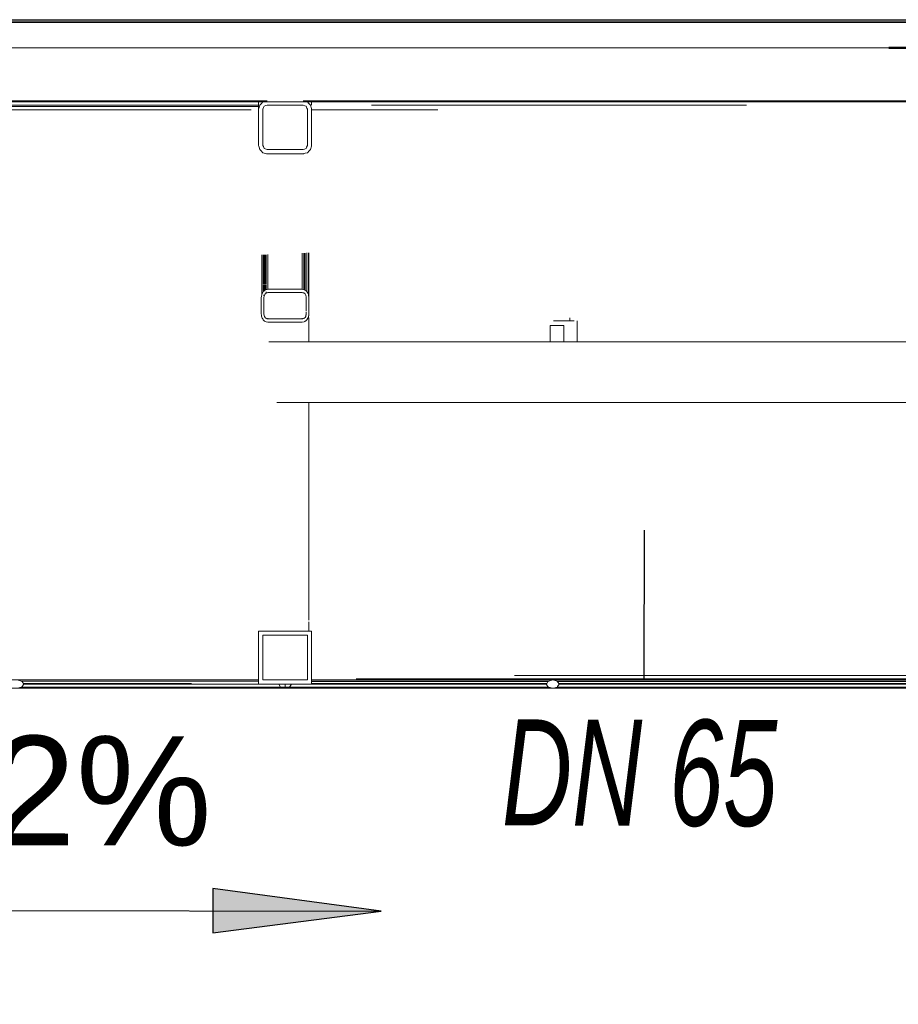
# Model space of a CAD drawing. Header units: millimetres. Extents: x 101535 to 192135, y -3968 to 17259.
# Tile 53 of 92: x 136258 to 137916, y 12196 to 14053. Entities that reach past the tile are written whole.
import ezdxf

# ---------------------------------------------------------------- set-up
doc = ezdxf.new("R2010")
doc.units = ezdxf.units.MM
doc.linetypes.add('IMPORT-Kropki i Kreski _4_', pattern=[1828.8, 914.4, -457.2, 0, -457.2])
for name, color, linetype, lineweight in [('2_stropy_K_IR', 7, 'Continuous', 9), ('3_linie 2D _ISTN', 7, 'Continuous', 9), ('3_opisy_K_IR', 7, 'Continuous', 9), ('3_oświetlenie_K_IR', 7, 'Continuous', 9), ('3_wypełnienia_K_IR', 7, 'Continuous', 9), ('4_osie_ISTN', 7, 'Continuous', 9), ('5_opisy_ISTN', 7, 'Continuous', 9), ('A-GENM', 7, 'Continuous', 18), ('G-ANNO-DIMS', 7, 'Continuous', 30), ('P-PIPE', 7, 'Continuous', 18), ('P-PIPE-IDEN', 7, 'Continuous', 30)]:
    doc.layers.add(name, color=color, linetype=linetype, lineweight=lineweight)
for name, color, linetype, lineweight, true_color in [('3_lądowisko_K_IR', 7, 'Continuous', 9, 0x999999), ('A-FLOR', 7, 'Continuous', 25, 0x007f00), ('rzut płyty_dwg', 7, 'Continuous', 9, 0x767676)]:
    doc.layers.add(name, color=color, linetype=linetype, lineweight=lineweight, true_color=true_color)
doc.styles.add('Arial Narrow_B_I_1', font='ARIALNBI.TTF', dxfattribs={"width": 0.8, "height": 200})
doc.styles.add('Arial_B_I', font='arial.ttf', dxfattribs={"height": 206.349206})

# ---------------------------------------------------------------- blocks, each defined once
blk = doc.blocks.new('Bezpośredni kształt - IR 026-25_3D1_2025_09_11-304393-Przekrój 5')
at = {"layer": 'A-GENM', "lineweight": 9}
for p, q in [((-18173.3, 14050), (-27587, 14050)), ((-27587, 14050), (-18173.3, 14050)), ((-27339.7, 13900), (-25381.2, 13900)), ((-25381.2, 13900), (-27339.7, 13900)), ((-26258.6, 13892), (-25381.2, 13892)), ((-26258.6, 13892), (-25381.2, 13892)), ((-25378.7, 13900), (-25381.2, 13900)), ((-25378.7, 13900), (-25381.2, 13900)), ((-25381.2, 13892), (-25381.2, 13896.9)), ((-25381.2, 13896.9), (-25381.2, 13892)), ((-25381.2, 13892), (-25381.2, 13889.4)), ((-25381.2, 13889.4), (-25381.2, 13892)), ((-25380.7, 13885.8), (-25379, 13892)), ((-25380.7, 13885.8), (-25379, 13892)), ((-25376.6, 13894.4), (-25379, 13892)), ((-25379, 13892), (-25376.6, 13894.4)), ((-25378.2, 13900), (-25378.7, 13900)), ((-25378.2, 13900), (-25378.7, 13900)), ((-25378.2, 13900), (-25365.2, 13900)), ((-25365.2, 13900), (-25378.2, 13900)), ((-25376.6, 13894.4), (-25373.2, 13897.9)), ((-25376.6, 13894.4), (-25373.2, 13897.9)), ((-25369.9, 13898.7), (-25373.2, 13897.9)), ((-25373.2, 13897.9), (-25369.9, 13898.7)), ((-25367.5, 13891), (-25370.8, 13889.7)), ((-25367.5, 13891), (-25370.8, 13889.7)), ((-25369.9, 13898.7), (-25365.2, 13900)), ((-25369.9, 13898.7), (-25365.2, 13900)), ((-25367.5, 13891), (-25365.2, 13892)), ((-25365.2, 13892), (-25367.5, 13891)), ((-25325.4, 13892), (-25365.2, 13892)), ((-25325.4, 13892), (-25365.2, 13892)), ((-25325.4, 13892), (-25297.2, 13892)), ((-25297.2, 13892), (-25325.4, 13892)), ((-25293.9, 13899.1), (-25297.2, 13900)), ((-25297.2, 13900), (-25283.7, 13900)), ((-25283.7, 13900), (-25297.2, 13900)), ((-25297.2, 13900), (-25293.9, 13899.1)), ((-25293.9, 13890.6), (-25297.2, 13892)), ((-25293.9, 13890.6), (-25297.2, 13892)), ((-25293.9, 13899.1), (-25289.2, 13897.9)), ((-25293.9, 13899.1), (-25289.2, 13897.9)), ((-25293.9, 13890.6), (-25291.5, 13889.7)), ((-25291.5, 13889.7), (-25293.9, 13890.6)), ((-25286.8, 13895.4), (-25289.2, 13897.9)), ((-25289.2, 13897.9), (-25286.8, 13895.4)), ((-25286.8, 13895.4), (-25283.3, 13892)), ((-25286.8, 13895.4), (-25283.3, 13892)), ((-25283.7, 13900), (-25281.2, 13900)), ((-25281.2, 13900), (-25283.7, 13900)), ((-25281.7, 13885.8), (-25283.3, 13892)), ((-25283.3, 13892), (-25281.7, 13885.8)), ((-24339.7, 13900), (-25281.2, 13900)), ((-24339.7, 13900), (-25281.2, 13900)), ((-25281.2, 13892.1), (-25281.2, 13898)), ((-25281.2, 13892.1), (-25281.2, 13898)), ((-25168.4, 13892), (-24460.7, 13892)), ((-25168.4, 13892), (-24460.7, 13892)), ((-24339.7, 13900), (-22381.2, 13900)), ((-22381.2, 13900), (-24339.7, 13900)), ((-25381.2, 13889.4), (-26236.5, 13889.4)), ((-26236.5, 13889.4), (-25381.2, 13889.4)), ((-26183, 13883), (-25395.5, 13883)), ((-25395.5, 13883), (-26183, 13883)), ((-25381.2, 13884), (-25381.2, 13889.4)), ((-25381.2, 13884), (-25381.2, 13889.4)), ((-25380.7, 13885.8), (-25381.2, 13884)), ((-25381.2, 13884), (-25380.7, 13885.8)), ((-25381.2, 13883.7), (-25381.2, 13884)), ((-25381.2, 13883.7), (-25381.2, 13884)), ((-25381.2, 13861.2), (-25381.2, 13883.7)), ((-25381.2, 13861.2), (-25381.2, 13883.7)), ((-25371.8, 13887.3), (-25373.2, 13884)), ((-25371.8, 13887.3), (-25373.2, 13884)), ((-25373.2, 13855.8), (-25373.2, 13884)), ((-25373.2, 13884), (-25373.2, 13855.8)), ((-25371.8, 13887.3), (-25370.8, 13889.7)), ((-25370.8, 13889.7), (-25371.8, 13887.3)), ((-25290.2, 13886.3), (-25291.5, 13889.7)), ((-25290.2, 13886.3), (-25291.5, 13889.7)), ((-25290.2, 13886.3), (-25289.2, 13884)), ((-25289.2, 13884), (-25290.2, 13886.3)), ((-25289.2, 13844.2), (-25289.2, 13884)), ((-25289.2, 13844.2), (-25289.2, 13884)), ((-25281.2, 13884), (-25281.7, 13885.8)), ((-25281.7, 13885.8), (-25281.2, 13884)), ((-25281.2, 13883.3), (-25281.2, 13884)), ((-25281.2, 13884), (-25281.2, 13883.3)), ((-25281.2, 13838.8), (-25281.2, 13883.3)), ((-25281.2, 13883.3), (-25281.2, 13838.8)), ((-25281.2, 13883), (-25043, 13883)), ((-25281.2, 13883), (-25043, 13883)), ((-25381.2, 13861.2), (-25381.2, 13860.5)), ((-25381.2, 13860.5), (-25381.2, 13861.2)), ((-25381.2, 13860.5), (-25381.2, 13816)), ((-25381.2, 13816), (-25381.2, 13860.5)), ((-25373.2, 13855.8), (-25373.2, 13837.8)), ((-25373.2, 13855.8), (-25373.2, 13837.8)), ((-25373.2, 13837.1), (-25373.2, 13816)), ((-25373.2, 13837.1), (-25373.2, 13816)), ((-25289.2, 13844.2), (-25289.2, 13816)), ((-25289.2, 13816), (-25289.2, 13844.2)), ((-25281.2, 13838.5), (-25281.2, 13838.8)), ((-25281.2, 13838.8), (-25281.2, 13838.5)), ((-25281.2, 13838.5), (-25281.2, 13816)), ((-25281.2, 13838.5), (-25281.2, 13816)), ((-25380.8, 13814.6), (-25381.2, 13816)), ((-25380.8, 13814.6), (-25381.2, 13816)), ((-25372.2, 13813.7), (-25373.2, 13816)), ((-25373.2, 13816), (-25372.2, 13813.7)), ((-25290.6, 13812.7), (-25289.2, 13816)), ((-25290.6, 13812.7), (-25289.2, 13816)), ((-25281.7, 13814.2), (-25281.2, 13816)), ((-25281.2, 13816), (-25281.7, 13814.2)), ((-25380.8, 13814.6), (-25380.8, 13814.6)), ((-25380.8, 13814.6), (-25380.2, 13812.4)), ((-25380.2, 13812.4), (-25380.8, 13814.6)), ((-25380.8, 13814.6), (-25380.8, 13814.6)), ((-25380.2, 13812.4), (-25379, 13808)), ((-25379, 13808), (-25380.2, 13812.4)), ((-25376.6, 13805.6), (-25379, 13808)), ((-25376.6, 13805.6), (-25379, 13808)), ((-25373.2, 13802.1), (-25376.6, 13805.6)), ((-25373.2, 13802.1), (-25376.6, 13805.6)), ((-25373.2, 13802.1), (-25366.3, 13800.3)), ((-25366.3, 13800.3), (-25373.2, 13802.1)), ((-25372.2, 13813.7), (-25370.8, 13810.3)), ((-25372.2, 13813.7), (-25370.8, 13810.3)), ((-25368.5, 13809.4), (-25370.8, 13810.3)), ((-25370.8, 13810.3), (-25368.5, 13809.4)), ((-25368.5, 13809.4), (-25365.2, 13808)), ((-25368.5, 13809.4), (-25365.2, 13808)), ((-25366.3, 13800.3), (-25365.2, 13800)), ((-25365.2, 13800), (-25366.3, 13800.3)), ((-25337, 13808), (-25365.2, 13808)), ((-25365.2, 13808), (-25337, 13808)), ((-25364.1, 13800), (-25365.2, 13800)), ((-25364.1, 13800), (-25365.2, 13800)), ((-25317.9, 13800), (-25364.1, 13800)), ((-25317.9, 13800), (-25364.1, 13800)), ((-25337, 13808), (-25297.2, 13808)), ((-25337, 13808), (-25297.2, 13808)), ((-25316.8, 13800), (-25317.9, 13800)), ((-25316.8, 13800), (-25317.9, 13800)), ((-25297.2, 13800), (-25316.8, 13800)), ((-25297.2, 13800), (-25316.8, 13800)), ((-25294.8, 13809), (-25297.2, 13808)), ((-25297.2, 13808), (-25294.8, 13809)), ((-25296.1, 13800.3), (-25297.2, 13800)), ((-25296.1, 13800.3), (-25297.2, 13800)), ((-25296.1, 13800.3), (-25296.1, 13800.3)), ((-25296.1, 13800.3), (-25295.9, 13800.3)), ((-25295.9, 13800.3), (-25296.1, 13800.3)), ((-25296.1, 13800.3), (-25296.1, 13800.3)), ((-25295.9, 13800.3), (-25295.8, 13800.4)), ((-25295.8, 13800.4), (-25295.9, 13800.3)), ((-25295.9, 13800.3), (-25295.9, 13800.3)), ((-25295.9, 13800.3), (-25295.9, 13800.3)), ((-25295.9, 13800.3), (-25295.9, 13800.3)), ((-25295.9, 13800.3), (-25295.9, 13800.3)), ((-25295.9, 13800.3), (-25295.9, 13800.3)), ((-25295.9, 13800.3), (-25295.9, 13800.3)), ((-25295.8, 13800.4), (-25295.7, 13800.4)), ((-25295.7, 13800.4), (-25295.8, 13800.4)), ((-25295.7, 13800.4), (-25295.7, 13800.4)), ((-25295.7, 13800.4), (-25295.7, 13800.4)), ((-25295.7, 13800.4), (-25295.6, 13800.4)), ((-25295.6, 13800.4), (-25295.7, 13800.4)), ((-25295.7, 13800.4), (-25295.7, 13800.4)), ((-25295.7, 13800.4), (-25295.7, 13800.4)), ((-25295.6, 13800.4), (-25293.6, 13801)), ((-25293.6, 13801), (-25295.6, 13800.4)), ((-25295.6, 13800.4), (-25295.6, 13800.4)), ((-25295.6, 13800.4), (-25295.6, 13800.4)), ((-25294.8, 13809), (-25291.5, 13810.3)), ((-25294.8, 13809), (-25291.5, 13810.3)), ((-25293.6, 13801), (-25289.2, 13802.1)), ((-25289.2, 13802.1), (-25293.6, 13801)), ((-25290.6, 13812.7), (-25291.5, 13810.3)), ((-25291.5, 13810.3), (-25290.6, 13812.7)), ((-25285.8, 13805.6), (-25289.2, 13802.1)), ((-25285.8, 13805.6), (-25289.2, 13802.1)), ((-25285.8, 13805.6), (-25283.3, 13808)), ((-25283.3, 13808), (-25285.8, 13805.6)), ((-25281.7, 13814.2), (-25283.3, 13808)), ((-25281.7, 13814.2), (-25283.3, 13808)), ((-25298.7, 13544.6), (-25298.7, 13612.7)), ((-25298.7, 13612.7), (-25298.7, 13544.6)), ((-25298.7, 13612.7), (-25298.7, 13545.3)), ((-25298.7, 13545.3), (-25298.7, 13612.7)), ((-25295.8, 13612.8), (-25295.8, 13543.9)), ((-25295.8, 13543.9), (-25295.8, 13612.8)), ((-25293.9, 13543.4), (-25293.9, 13612.9)), ((-25293.9, 13612.9), (-25293.9, 13543.4)), ((-25293.4, 13612.9), (-25293.4, 13543)), ((-25293.4, 13543), (-25293.4, 13612.9)), ((-25289.9, 13540.1), (-25289.9, 13613.1)), ((-25289.9, 13613.1), (-25289.9, 13540.1)), ((-25287.1, 13613.2), (-25287.1, 13535)), ((-25287.1, 13613.2), (-25287.1, 13535)), ((-25286.2, 13529.1), (-25286.2, 13613.2)), ((-25286.2, 13613.2), (-25286.2, 13529.1)), ((-25375.2, 13609.4), (-25375.2, 13554.4)), ((-25375.2, 13554.4), (-25375.2, 13609.4)), ((-25372.5, 13554.6), (-25372.5, 13609.5)), ((-25372.5, 13609.5), (-25372.5, 13554.6)), ((-25371.2, 13609.5), (-25371.2, 13554.6)), ((-25371.2, 13554.6), (-25371.2, 13609.5)), ((-25370.6, 13609.6), (-25370.6, 13554.7)), ((-25370.6, 13609.6), (-25370.6, 13554.7)), ((-25369, 13609.6), (-25369, 13554.8)), ((-25369, 13554.8), (-25369, 13609.6)), ((-25368.5, 13554.8), (-25368.5, 13609.7)), ((-25368.5, 13609.7), (-25368.5, 13554.8)), ((-25366.6, 13609.7), (-25366.6, 13554.9)), ((-25366.6, 13554.9), (-25366.6, 13609.7)), ((-25363.7, 13544.6), (-25363.7, 13609.9)), ((-25363.7, 13609.9), (-25363.7, 13544.6)), ((-25363.7, 13555), (-25363.7, 13609.9)), ((-25363.7, 13609.9), (-25363.7, 13555)), ((-25375.2, 13553.7), (-25375.2, 13535)), ((-25375.2, 13535), (-25375.2, 13553.7)), ((-25373.3, 13538.6), (-25375.2, 13535)), ((-25375.2, 13535), (-25373.3, 13538.6)), ((-25373.3, 13538.6), (-25372.5, 13540.1)), ((-25373.3, 13538.6), (-25372.5, 13540.1)), ((-25372.5, 13540.1), (-25372.5, 13553.7)), ((-25372.5, 13553.7), (-25372.5, 13540.1)), ((-25369.6, 13542.5), (-25372.5, 13540.1)), ((-25372.5, 13540.1), (-25369.6, 13542.5)), ((-25371.2, 13553.7), (-25371.2, 13541.2)), ((-25371.2, 13541.2), (-25371.2, 13553.7)), ((-25370.6, 13553.7), (-25370.6, 13542.4)), ((-25370.6, 13553.7), (-25370.6, 13542.4)), ((-25369.6, 13542.5), (-25368.5, 13543.4)), ((-25369.6, 13542.5), (-25368.5, 13543.4)), ((-25369, 13553.7), (-25369, 13543)), ((-25369, 13543), (-25369, 13553.7)), ((-25368.5, 13543.4), (-25368.5, 13553.7)), ((-25368.5, 13553.7), (-25368.5, 13543.4)), ((-25366.1, 13544), (-25368.5, 13543.4)), ((-25368.5, 13543.4), (-25366.1, 13544)), ((-25368.3, 13536.3), (-25366.6, 13537.7)), ((-25366.6, 13537.7), (-25368.3, 13536.3)), ((-25366.6, 13553.7), (-25366.6, 13543.9)), ((-25366.6, 13543.9), (-25366.6, 13553.7)), ((-25366.6, 13539.6), (-25366.6, 13537.7)), ((-25366.6, 13537.7), (-25366.6, 13539.6)), ((-25365.7, 13537.9), (-25366.6, 13537.7)), ((-25365.7, 13537.9), (-25366.6, 13537.7)), ((-25365.1, 13544.3), (-25366.1, 13544)), ((-25366.1, 13544), (-25365.1, 13544.3)), ((-25365.7, 13537.9), (-25364.8, 13538.1)), ((-25364.8, 13538.1), (-25365.7, 13537.9)), ((-25365.1, 13544.3), (-25363.7, 13544.6)), ((-25365.1, 13544.3), (-25363.7, 13544.6)), ((-25364.8, 13538.1), (-25363.7, 13538.4)), ((-25363.7, 13538.4), (-25364.8, 13538.1)), ((-25363.7, 13545.3), (-25363.7, 13553.7)), ((-25363.7, 13553.7), (-25363.7, 13545.3)), ((-25317.4, 13544.6), (-25363.7, 13544.6)), ((-25363.7, 13544.6), (-25317.4, 13544.6)), ((-25344.6, 13538.4), (-25363.7, 13538.4)), ((-25344.6, 13538.4), (-25363.7, 13538.4)), ((-25344.6, 13538.4), (-25298.7, 13538.4)), ((-25298.7, 13538.4), (-25344.6, 13538.4)), ((-25317.4, 13544.6), (-25298.7, 13544.6)), ((-25317.4, 13544.6), (-25298.7, 13544.6)), ((-25297.6, 13544.4), (-25298.7, 13544.6)), ((-25298.7, 13544.6), (-25297.6, 13544.4)), ((-25297.9, 13538.2), (-25298.7, 13538.4)), ((-25297.9, 13538.2), (-25298.7, 13538.4)), ((-25297.9, 13538.2), (-25296.8, 13537.9)), ((-25296.8, 13537.9), (-25297.9, 13538.2)), ((-25295.3, 13543.8), (-25297.6, 13544.4)), ((-25297.6, 13544.4), (-25295.3, 13543.8)), ((-25296.8, 13537.9), (-25295.8, 13537.7)), ((-25295.8, 13537.7), (-25296.8, 13537.9)), ((-25295.1, 13537.1), (-25295.8, 13537.7)), ((-25295.1, 13537.1), (-25295.8, 13537.7)), ((-25295.3, 13543.8), (-25293.9, 13543.4)), ((-25295.3, 13543.8), (-25293.9, 13543.4)), ((-25291, 13541.1), (-25293.9, 13543.4)), ((-25293.9, 13543.4), (-25291, 13541.1)), ((-25291, 13541.1), (-25289.9, 13540.1)), ((-25291, 13541.1), (-25289.9, 13540.1)), ((-25287.9, 13536.5), (-25289.9, 13540.1)), ((-25289.9, 13540.1), (-25287.9, 13536.5)), ((-25376.2, 13529.1), (-25376.1, 13529.4)), ((-25376.2, 13529.1), (-25376.1, 13529.4)), ((-25376.2, 13524.3), (-25376.2, 13529.1)), ((-25376.2, 13524.3), (-25376.2, 13529.1)), ((-25376.2, 13519.4), (-25376.2, 13524.3)), ((-25376.2, 13519.4), (-25376.2, 13524.3)), ((-25376.2, 13519.4), (-25376.2, 13504.7)), ((-25376.2, 13504.7), (-25376.2, 13519.4)), ((-25376.1, 13529.4), (-25375.9, 13530.9)), ((-25376.1, 13529.4), (-25375.9, 13530.9)), ((-25375.9, 13530.9), (-25375.2, 13535)), ((-25375.9, 13530.9), (-25375.2, 13535)), ((-25371.2, 13533.9), (-25371.2, 13532.2)), ((-25371.2, 13532.2), (-25371.2, 13533.9)), ((-25371.2, 13529.1), (-25370.8, 13531.6)), ((-25370.8, 13531.6), (-25371.2, 13529.1)), ((-25371.2, 13524.3), (-25371.2, 13529.1)), ((-25371.2, 13529.1), (-25371.2, 13524.3)), ((-25371.2, 13508.1), (-25371.2, 13524.3)), ((-25371.2, 13524.3), (-25371.2, 13508.1)), ((-25370.8, 13531.6), (-25370.7, 13531.9)), ((-25370.7, 13531.9), (-25370.8, 13531.6)), ((-25370.7, 13531.9), (-25370.6, 13532.6)), ((-25370.6, 13532.6), (-25370.7, 13531.9)), ((-25370.1, 13533.5), (-25370.6, 13532.6)), ((-25370.1, 13533.5), (-25370.6, 13532.6)), ((-25370.1, 13533.5), (-25369, 13535.7)), ((-25369, 13535.7), (-25370.1, 13533.5)), ((-25369, 13536.8), (-25369, 13535.7)), ((-25369, 13535.7), (-25369, 13536.8)), ((-25368.3, 13536.3), (-25369, 13535.7)), ((-25368.3, 13536.3), (-25369, 13535.7)), ((-25295.1, 13537.1), (-25293.4, 13535.7)), ((-25293.4, 13535.7), (-25295.1, 13537.1)), ((-25292.9, 13534.8), (-25293.4, 13535.7)), ((-25292.9, 13534.8), (-25293.4, 13535.7)), ((-25292.9, 13534.8), (-25292.1, 13533.4)), ((-25292.1, 13533.4), (-25292.9, 13534.8)), ((-25291.4, 13530.1), (-25291.8, 13532.6)), ((-25291.4, 13530.1), (-25291.8, 13532.6)), ((-25291.2, 13529.4), (-25291.4, 13530.1)), ((-25291.2, 13529.4), (-25291.4, 13530.1)), ((-25291.2, 13529.1), (-25291.2, 13529.4)), ((-25291.2, 13529.1), (-25291.2, 13529.4)), ((-25291.2, 13524.1), (-25291.2, 13529.1)), ((-25291.2, 13524.1), (-25291.2, 13529.1)), ((-25291.2, 13519.4), (-25291.2, 13524.1)), ((-25291.2, 13519.4), (-25291.2, 13524.1)), ((-25291.2, 13519.4), (-25291.2, 13505.9)), ((-25291.2, 13505.9), (-25291.2, 13519.4)), ((-25287.9, 13536.5), (-25287.1, 13535)), ((-25287.9, 13536.5), (-25287.1, 13535)), ((-25286.9, 13533.6), (-25287.1, 13535)), ((-25287.1, 13535), (-25286.9, 13533.6)), ((-25286.9, 13533.3), (-25286.9, 13533.6)), ((-25286.9, 13533.6), (-25286.9, 13533.3)), ((-25286.2, 13529.1), (-25286.9, 13533.3)), ((-25286.9, 13533.3), (-25286.2, 13529.1)), ((-25286.2, 13524.1), (-25286.2, 13529.1)), ((-25286.2, 13529.1), (-25286.2, 13524.1)), ((-25286.2, 13508.1), (-25286.2, 13524.1)), ((-25286.2, 13524.1), (-25286.2, 13508.1)), ((-25376.2, 13504.7), (-25376.2, 13500.2)), ((-25376.2, 13500.2), (-25376.2, 13504.7)), ((-25371.2, 13508.1), (-25371.2, 13504.7)), ((-25371.2, 13508.1), (-25371.2, 13504.7)), ((-25371.2, 13504.7), (-25371.2, 13500.2)), ((-25371.2, 13504.7), (-25371.2, 13500.2)), ((-25291.2, 13504.9), (-25291.2, 13503.1)), ((-25291.2, 13503.1), (-25291.2, 13504.9)), ((-25291.2, 13501.4), (-25291.2, 13498)), ((-25291.2, 13498), (-25291.2, 13501.4)), ((-25286.2, 13508.1), (-25286.2, 13504.9)), ((-25286.2, 13508.1), (-25286.2, 13504.9)), ((-25286.2, 13504.9), (-25286.2, 13503.1)), ((-25286.2, 13504.9), (-25286.2, 13503.1)), ((-25286.2, 13502.8), (-25286.2, 13501.4)), ((-25286.2, 13502.8), (-25286.2, 13501.4)), ((-25286.2, 13501.4), (-25286.2, 13498)), ((-25286.2, 13501.4), (-25286.2, 13498)), ((-25376.2, 13499.8), (-25376.2, 13498)), ((-25376.2, 13498), (-25376.2, 13499.8)), ((-25375.9, 13495.9), (-25376.2, 13498)), ((-25375.9, 13495.9), (-25376.2, 13498)), ((-25375.9, 13495.9), (-25375.8, 13495.2)), ((-25375.8, 13495.2), (-25375.9, 13495.9)), ((-25375.8, 13495.2), (-25375.7, 13494.6)), ((-25375.7, 13494.6), (-25375.8, 13495.2)), ((-25375.6, 13494.2), (-25375.2, 13492)), ((-25375.2, 13492), (-25375.6, 13494.2)), ((-25374.4, 13490.4), (-25375.2, 13492)), ((-25374.4, 13490.4), (-25375.2, 13492)), ((-25373.4, 13488.7), (-25374.4, 13490.4)), ((-25373.4, 13488.7), (-25374.4, 13490.4)), ((-25372.5, 13487), (-25373.4, 13488.7)), ((-25372.5, 13487), (-25373.4, 13488.7)), ((-25372.5, 13487), (-25369.9, 13484.7)), ((-25369.9, 13484.7), (-25372.5, 13487)), ((-25371.2, 13499.7), (-25371.2, 13498)), ((-25371.2, 13499.7), (-25371.2, 13498)), ((-25371, 13496.8), (-25371.2, 13498)), ((-25371.2, 13498), (-25371, 13496.8)), ((-25370.9, 13496), (-25371, 13496.8)), ((-25371, 13496.8), (-25370.9, 13496)), ((-25370.6, 13494.4), (-25370.9, 13496)), ((-25370.9, 13496), (-25370.6, 13494.4)), ((-25370.6, 13496.3), (-25370.6, 13494.6)), ((-25370.6, 13496.3), (-25370.6, 13494.6)), ((-25370.1, 13493.4), (-25370.6, 13494.4)), ((-25370.6, 13494.4), (-25370.1, 13493.4)), ((-25369, 13491.4), (-25370.1, 13493.4)), ((-25370.1, 13493.4), (-25369, 13491.4)), ((-25369.9, 13484.7), (-25368.5, 13483.6)), ((-25368.5, 13483.6), (-25369.9, 13484.7)), ((-25368.2, 13490.7), (-25369, 13491.4)), ((-25369, 13491.4), (-25368.2, 13490.7)), ((-25366.8, 13483.2), (-25368.5, 13483.6)), ((-25366.8, 13483.2), (-25368.5, 13483.6)), ((-25366.6, 13489.3), (-25367.8, 13490.4)), ((-25367.8, 13490.4), (-25366.6, 13489.3)), ((-25366.8, 13483.2), (-25363.7, 13482.4)), ((-25363.7, 13482.4), (-25366.8, 13483.2)), ((-25366.6, 13489.3), (-25365.6, 13489.1)), ((-25366.6, 13489.3), (-25365.6, 13489.1)), ((-25365.6, 13489.1), (-25363.7, 13488.6)), ((-25365.6, 13489.1), (-25363.7, 13488.6)), ((-25363.7, 13489), (-25363.7, 13490.4)), ((-25363.7, 13490.4), (-25363.7, 13489)), ((-25363.7, 13490.4), (-25363.7, 13489)), ((-25363.7, 13489), (-25363.7, 13490.4)), ((-25320.8, 13488.6), (-25363.7, 13488.6)), ((-25363.7, 13488.6), (-25320.8, 13488.6)), ((-25341.4, 13482.4), (-25363.7, 13482.4)), ((-25341.4, 13482.4), (-25363.7, 13482.4)), ((-25341.4, 13482.4), (-25298.7, 13482.4)), ((-25298.7, 13482.4), (-25341.4, 13482.4)), ((-25320.8, 13488.6), (-25298.7, 13488.6)), ((-25320.8, 13488.6), (-25298.7, 13488.6)), ((-25298.7, 13490.4), (-25298.7, 13489)), ((-25298.7, 13490.4), (-25298.7, 13489)), ((-25297.7, 13488.9), (-25298.7, 13488.6)), ((-25298.7, 13488.6), (-25297.7, 13488.9)), ((-25295.5, 13483.2), (-25298.7, 13482.4)), ((-25295.5, 13483.2), (-25298.7, 13482.4)), ((-25295.8, 13489.3), (-25297.7, 13488.9)), ((-25297.7, 13488.9), (-25295.8, 13489.3)), ((-25295.8, 13489.3), (-25295, 13490)), ((-25295.8, 13489.3), (-25295, 13490)), ((-25293.9, 13483.6), (-25295.5, 13483.2)), ((-25293.9, 13483.6), (-25295.5, 13483.2)), ((-25295, 13490), (-25293.4, 13491.4)), ((-25295, 13490), (-25293.4, 13491.4)), ((-25293.9, 13483.6), (-25291.2, 13485.8)), ((-25291.2, 13485.8), (-25293.9, 13483.6)), ((-25292.3, 13493.4), (-25293.4, 13491.4)), ((-25293.4, 13491.4), (-25292.3, 13493.4)), ((-25292.3, 13493.4), (-25291.8, 13494.4)), ((-25292.3, 13493.4), (-25291.8, 13494.4)), ((-25291.8, 13494.6), (-25291.8, 13496.1)), ((-25291.8, 13496.1), (-25291.8, 13494.6)), ((-25291.5, 13496), (-25291.8, 13494.4)), ((-25291.8, 13494.4), (-25291.5, 13496)), ((-25291.4, 13496.8), (-25291.5, 13496)), ((-25291.5, 13496), (-25291.4, 13496.8)), ((-25291.4, 13496.8), (-25291.2, 13498)), ((-25291.4, 13496.8), (-25291.2, 13498)), ((-25291.2, 13485.8), (-25289.9, 13487)), ((-25289.9, 13487), (-25291.2, 13485.8)), ((-25288.1, 13490.3), (-25289.9, 13487)), ((-25288.1, 13490.3), (-25289.9, 13487)), ((-25287.1, 13492), (-25288.1, 13490.3)), ((-25287.1, 13492), (-25288.1, 13490.3)), ((-25287.1, 13492), (-25286.8, 13494.3)), ((-25286.8, 13494.3), (-25287.1, 13492)), ((-25286.7, 13494.6), (-25286.6, 13495.2)), ((-25286.6, 13495.2), (-25286.7, 13494.6)), ((-25286.6, 13495.2), (-25286.5, 13495.9)), ((-25286.5, 13495.9), (-25286.6, 13495.2)), ((-25286.5, 13495.9), (-25286.2, 13498)), ((-25286.2, 13498), (-25286.5, 13495.9)), ((-25286.2, 13445.5), (-25286.2, 13490.5)), ((-25286.2, 13490.5), (-25286.2, 13445.5)), ((-25286.2, 12920.5), (-25286.2, 13331.2)), ((-25286.2, 13331.2), (-25286.2, 12920.5)), ((-25286.2, 12900), (-25286.2, 12917.6)), ((-25286.2, 12917.6), (-25286.2, 12900)), ((-25377.1, 12900), (-25381.2, 12900)), ((-25381.2, 12822.5), (-25381.2, 12900)), ((-25381.2, 12822.5), (-25381.2, 12900)), ((-25381.2, 12900), (-25377.1, 12900)), ((-25377.1, 12900), (-25377, 12900)), ((-25377.1, 12900), (-25377, 12900)), ((-25377, 12900), (-25376.2, 12900)), ((-25377, 12900), (-25376.2, 12900)), ((-25375.9, 12900), (-25376.2, 12900)), ((-25376.2, 12900), (-25375.9, 12900)), ((-25374.9, 12900), (-25375.9, 12900)), ((-25375.9, 12900), (-25374.9, 12900)), ((-25373.6, 12900), (-25374.9, 12900)), ((-25374.9, 12900), (-25373.6, 12900)), ((-25371.9, 12900), (-25373.6, 12900)), ((-25373.6, 12900), (-25371.9, 12900)), ((-25373.2, 12892), (-25373.2, 12887.3)), ((-25338.4, 12892), (-25373.2, 12892)), ((-25338.4, 12892), (-25373.2, 12892)), ((-25373.2, 12892), (-25373.2, 12887.3)), ((-25371.9, 12900), (-25312.7, 12900)), ((-25371.9, 12900), (-25312.7, 12900)), ((-25289.2, 12892), (-25338.4, 12892)), ((-25289.2, 12892), (-25338.4, 12892)), ((-25312.7, 12900), (-25290.5, 12900)), ((-25312.7, 12900), (-25290.5, 12900)), ((-25288.8, 12900), (-25290.5, 12900)), ((-25290.5, 12900), (-25288.8, 12900)), ((-25289.2, 12892), (-25289.2, 12888.7)), ((-25289.2, 12888.7), (-25289.2, 12892)), ((-25289.2, 12888.7), (-25289.2, 12860.5)), ((-25289.2, 12860.5), (-25289.2, 12888.7)), ((-25287.4, 12900), (-25288.8, 12900)), ((-25288.8, 12900), (-25287.4, 12900)), ((-25286.5, 12900), (-25287.4, 12900)), ((-25287.4, 12900), (-25286.5, 12900)), ((-25286.2, 12900), (-25286.5, 12900)), ((-25286.5, 12900), (-25286.2, 12900)), ((-25286.2, 12900), (-25285.4, 12900)), ((-25286.2, 12900), (-25285.4, 12900)), ((-25281.2, 12900), (-25285.4, 12900)), ((-25285.4, 12900), (-25281.2, 12900)), ((-25281.2, 12890.6), (-25281.2, 12900)), ((-25281.2, 12900), (-25281.2, 12890.6)), ((-25281.2, 12819.9), (-25281.2, 12890.6)), ((-25281.2, 12890.6), (-25281.2, 12819.9)), ((-25373.2, 12887.3), (-25373.2, 12847.5)), ((-25373.2, 12887.3), (-25373.2, 12847.5)), ((-25289.2, 12857.2), (-25289.2, 12860.5)), ((-25289.2, 12857.2), (-25289.2, 12860.5)), ((-25289.2, 12852.5), (-25289.2, 12857.2)), ((-25289.2, 12852.5), (-25289.2, 12857.2)), ((-25289.2, 12812.7), (-25289.2, 12852.5)), ((-25289.2, 12812.7), (-25289.2, 12852.5)), ((-25373.2, 12842.8), (-25373.2, 12847.5)), ((-25373.2, 12847.5), (-25373.2, 12842.8)), ((-25373.2, 12839.5), (-25373.2, 12842.8)), ((-25373.2, 12842.8), (-25373.2, 12839.5)), ((-25373.2, 12811.3), (-25373.2, 12839.5)), ((-25373.2, 12839.5), (-25373.2, 12811.3)), ((-25381.2, 12822.5), (-25381.2, 12820.2)), ((-25381.2, 12820.2), (-25381.2, 12822.5)), ((-25381.2, 12820.2), (-25381.2, 12817.8)), ((-25381.2, 12817.8), (-25381.2, 12820.2)), ((-25381.2, 12817.8), (-25381.2, 12807.3)), ((-25381.2, 12807.3), (-25381.2, 12817.8)), ((-25281.2, 12819.9), (-25281.2, 12809.3)), ((-25281.2, 12819.9), (-25281.2, 12809.3)), ((-23224.5, 12816), (-24898.3, 12816)), ((-24898.3, 12816), (-23224.5, 12816)), ((-28265.3, 12808), (-25381.2, 12808)), ((-28265.3, 12808), (-25381.2, 12808)), ((-25381.2, 12808), (-25835.9, 12808)), ((-25835.9, 12808), (-25381.2, 12808)), ((-25827.5, 12805.7), (-25834.6, 12807.6)), ((-25834.6, 12807.6), (-25827.5, 12805.7)), ((-25829.3, 12805.7), (-25381.2, 12805.7)), ((-25381.2, 12805.7), (-25829.3, 12805.7)), ((-25829.3, 12805.7), (-25381.2, 12805.7)), ((-25829.3, 12805.7), (-25381.2, 12805.7)), ((-25829.3, 12805.7), (-25381.2, 12805.7)), ((-25829.3, 12805.7), (-25381.2, 12805.7)), ((-25381.2, 12805.7), (-25827.5, 12805.7)), ((-25826.9, 12804.8), (-25827.5, 12805.7)), ((-25827.5, 12805.7), (-25381.2, 12805.7)), ((-25827.5, 12805.7), (-25826.9, 12804.8)), ((-25827.5, 12794.3), (-25824.5, 12799.1)), ((-25824.5, 12799.1), (-25827.5, 12794.3)), ((-25824, 12800), (-25826.9, 12804.8)), ((-25826.9, 12804.8), (-25824, 12800)), ((-25507.8, 12801.2), (-25825.4, 12801.2)), ((-25825.4, 12801.2), (-25507.8, 12801.2)), ((-25824.9, 12800), (-25381.2, 12800)), ((-25824.9, 12800), (-25381.2, 12800)), ((-25381.2, 12800), (-25824.9, 12800)), ((-25824.9, 12800), (-25381.2, 12800)), ((-25824.9, 12800), (-25381.2, 12800)), ((-25381.2, 12800), (-25824.9, 12800)), ((-25824.9, 12800), (-25381.2, 12800)), ((-25824.9, 12800), (-25381.2, 12800)), ((-25824.5, 12799.1), (-25824, 12800)), ((-25824, 12800), (-25824.5, 12799.1)), ((-25381.2, 12800), (-25824, 12800)), ((-25381.2, 12800), (-25824, 12800)), ((-25381.2, 12804.8), (-25381.2, 12807.3)), ((-25381.2, 12804.8), (-25381.2, 12807.3)), ((-25381.2, 12804.8), (-25381.2, 12800)), ((-25381.2, 12800), (-25381.2, 12804.8)), ((-25339.6, 12800), (-25381.2, 12800)), ((-25339.6, 12800), (-25381.2, 12800)), ((-25373.2, 12808), (-25373.2, 12811.3)), ((-25373.2, 12811.3), (-25373.2, 12808)), ((-25338.4, 12808), (-25373.2, 12808)), ((-25373.2, 12808), (-25338.4, 12808)), ((-25339.6, 12794.3), (-25343.2, 12800)), ((-25339.6, 12794.3), (-25343.2, 12800)), ((-25339.6, 12800), (-25296.6, 12800)), ((-25296.6, 12800), (-25339.6, 12800)), ((-25338.4, 12808), (-25289.2, 12808)), ((-25338.4, 12808), (-25289.2, 12808)), ((-25331.2, 12794.3), (-25331.2, 12800)), ((-25331.2, 12794.3), (-25331.2, 12800)), ((-25331.2, 12794.3), (-25331.2, 12800)), ((-25331.2, 12794.3), (-25331.2, 12800)), ((-25319.2, 12800), (-25322.7, 12794.3)), ((-25322.7, 12794.3), (-25319.2, 12800)), ((-25296.6, 12800), (-25281.2, 12800)), ((-25281.2, 12800), (-25296.6, 12800)), ((-25289.2, 12808), (-25289.2, 12812.7)), ((-25289.2, 12808), (-25289.2, 12812.7)), ((-25281.2, 12806.7), (-25281.2, 12809.3)), ((-25281.2, 12809.3), (-25281.2, 12806.7)), ((-25281.2, 12808), (-24826.5, 12808)), ((-24826.5, 12808), (-25281.2, 12808)), ((-22397.1, 12808), (-25281.2, 12808)), ((-22397.1, 12808), (-25281.2, 12808)), ((-25281.2, 12804.8), (-25281.2, 12806.7)), ((-25281.2, 12806.7), (-25281.2, 12804.8)), ((-25281.2, 12805.7), (-24834.9, 12805.7)), ((-24833.1, 12805.7), (-25281.2, 12805.7)), ((-25281.2, 12805.7), (-24833.1, 12805.7)), ((-25281.2, 12805.7), (-24834.9, 12805.7)), ((-24833.1, 12805.7), (-25281.2, 12805.7)), ((-24833.1, 12805.7), (-25281.2, 12805.7)), ((-24833.1, 12805.7), (-25281.2, 12805.7)), ((-24833.1, 12805.7), (-25281.2, 12805.7)), ((-25281.2, 12800), (-25281.2, 12804.8)), ((-25281.2, 12804.8), (-25281.2, 12800)), ((-25281.2, 12804.7), (-24835.4, 12804.7)), ((-24835.4, 12804.7), (-25281.2, 12804.7)), ((-24837, 12801.2), (-25281.2, 12801.2)), ((-25281.2, 12801.2), (-24837, 12801.2)), ((-25281.2, 12800), (-24837.5, 12800)), ((-24838.4, 12800), (-25281.2, 12800)), ((-24837.5, 12800), (-25281.2, 12800)), ((-25281.2, 12800), (-24837.5, 12800)), ((-25281.2, 12800), (-24838.4, 12800)), ((-24837.5, 12800), (-25281.2, 12800)), ((-24837.5, 12800), (-25281.2, 12800)), ((-24837.5, 12800), (-25281.2, 12800)), ((-24837.5, 12800), (-25281.2, 12800)), ((-24837.5, 12800), (-25281.2, 12800)), ((-25197.4, 12809.9), (-22894.1, 12809.9)), ((-25197.4, 12809.9), (-22894.1, 12809.9)), ((-24835.5, 12804.8), (-24838.4, 12800)), ((-24838.4, 12800), (-24835.5, 12804.8)), ((-24837.9, 12799.1), (-24838.4, 12800)), ((-24837.9, 12799.1), (-24838.4, 12800)), ((-24837.9, 12799.1), (-24834.9, 12794.3)), ((-24834.9, 12794.3), (-24837.9, 12799.1)), ((-24835.5, 12804.8), (-24834.9, 12805.7)), ((-24835.5, 12804.8), (-24834.9, 12805.7)), ((-24827.8, 12807.6), (-24834.9, 12805.7)), ((-24834.9, 12805.7), (-24827.8, 12807.6)), ((-24827.8, 12807.6), (-24826.9, 12807.9)), ((-24827.8, 12807.6), (-24826.9, 12807.9)), ((-24826.5, 12808), (-24826.9, 12807.9)), ((-24826.9, 12807.9), (-24826.5, 12808)), ((-24819.4, 12806), (-24826.5, 12808)), ((-24826.5, 12808), (-24819.4, 12806)), ((-24819.4, 12806), (-24818, 12805.7)), ((-24819.4, 12806), (-24818, 12805.7)), ((-22400.6, 12805.7), (-24819, 12805.7)), ((-22392.8, 12805.7), (-24819, 12805.7)), ((-22392.8, 12805.7), (-24819, 12805.7)), ((-22400.6, 12805.7), (-24819, 12805.7)), ((-24818.2, 12804.7), (-22407, 12804.7)), ((-22407, 12804.7), (-24818.2, 12804.7)), ((-24815.1, 12800.9), (-24818, 12805.7)), ((-24818, 12805.7), (-24815.1, 12800.9)), ((-24817.4, 12795.3), (-24818, 12794.3)), ((-24817.4, 12795.3), (-24818, 12794.3)), ((-24817.4, 12795.3), (-24814.5, 12800)), ((-24814.5, 12800), (-24817.4, 12795.3)), ((-24815.5, 12800), (-22414.3, 12800)), ((-22401.8, 12800), (-24815.5, 12800)), ((-22401.8, 12800), (-24815.5, 12800)), ((-22391, 12800), (-24815.5, 12800)), ((-22391, 12800), (-24815.5, 12800)), ((-22414.3, 12800), (-24815.5, 12800)), ((-22410.4, 12801.2), (-24815.3, 12801.2)), ((-24815.3, 12801.2), (-22410.4, 12801.2)), ((-24815.1, 12800.9), (-24814.5, 12800)), ((-24815.1, 12800.9), (-24814.5, 12800)), ((-28265.3, 12792), (-25331.2, 12792)), ((-28265.3, 12792), (-25331.2, 12792)), ((-25835.9, 12792), (-25828.9, 12793.9)), ((-25828.9, 12793.9), (-25835.9, 12792)), ((-25835.9, 12792), (-25331.2, 12792)), ((-25331.2, 12792), (-25835.9, 12792)), ((-25828.9, 12793.9), (-25828.5, 12794.1)), ((-25828.5, 12794.1), (-25828.9, 12793.9)), ((-25828.6, 12794.3), (-25339.6, 12794.3)), ((-25339.6, 12794.3), (-25828.6, 12794.3)), ((-25828.6, 12794.3), (-25331.2, 12794.3)), ((-25828.6, 12794.3), (-25339.6, 12794.3)), ((-25828.6, 12794.3), (-25339.6, 12794.3)), ((-25828.6, 12794.3), (-25331.2, 12794.3)), ((-25828.5, 12794.1), (-25827.5, 12794.3)), ((-25827.5, 12794.3), (-25828.5, 12794.1)), ((-25331.2, 12794.3), (-25827.5, 12794.3)), ((-25331.2, 12794.3), (-25827.5, 12794.3)), ((-25331.2, 12792), (-25339.6, 12794.3)), ((-25331.2, 12792), (-25339.6, 12794.3)), ((-25331.2, 12792), (-25331.2, 12794.3)), ((-24834.9, 12794.3), (-25331.2, 12794.3)), ((-25322.7, 12794.3), (-25331.2, 12792)), ((-25331.2, 12794.3), (-24834.9, 12794.3)), ((-25331.2, 12794.3), (-25331.2, 12792)), ((-24833.8, 12794.3), (-25331.2, 12794.3)), ((-25331.2, 12792), (-25331.2, 12794.3)), ((-24833.8, 12794.3), (-25331.2, 12794.3)), ((-25322.7, 12794.3), (-25331.2, 12792)), ((-25331.2, 12794.3), (-25331.2, 12792)), ((-24826.5, 12792), (-25331.2, 12792)), ((-25331.2, 12792), (-24826.5, 12792)), ((-22397.1, 12792), (-25331.2, 12792)), ((-22397.1, 12792), (-25331.2, 12792)), ((-24833.8, 12794.3), (-25322.7, 12794.3)), ((-25322.7, 12794.3), (-24833.8, 12794.3)), ((-24833.8, 12794.3), (-25322.7, 12794.3)), ((-24833.8, 12794.3), (-25322.7, 12794.3)), ((-24833.9, 12794.1), (-24834.9, 12794.3)), ((-24833.9, 12794.1), (-24834.9, 12794.3)), ((-24833.5, 12793.9), (-24833.9, 12794.1)), ((-24833.5, 12793.9), (-24833.9, 12794.1)), ((-24833.5, 12793.9), (-24826.5, 12792)), ((-24826.5, 12792), (-24833.5, 12793.9)), ((-24825, 12792.4), (-24826.5, 12792)), ((-24825, 12792.4), (-24826.5, 12792)), ((-24825, 12792.4), (-24818, 12794.3)), ((-24818, 12794.3), (-24825, 12792.4)), ((-22400.6, 12794.3), (-24818, 12794.3)), ((-22400.6, 12794.3), (-24818, 12794.3)), ((-22392.8, 12794.3), (-24818, 12794.3)), ((-22392.8, 12794.3), (-24818, 12794.3))]:
    blk.add_line(p, q, dxfattribs=at)
blk = doc.blocks.new('Bezpośredni kształt - CONCRETE_SLAB-304394-Przekrój 5')
blk.add_blockref('Bezpośredni kształt - IR 026-25_3D1_2025_09_11-304393-Przekrój 5', (0, 0))
blk = doc.blocks.new('Bezpośredni kształt - A9-305397-Przekrój 5')
at = {"layer": 'A-FLOR', "lineweight": 18}
blk.add_line((-23765.3, 14053), (-26187.3, 14053), dxfattribs=at)
blk = doc.blocks.new('Bezpośredni kształt - CONCRETE_SLAB-305723-Przekrój 5')
at = {"layer": 'A-GENM', "lineweight": 9}
for p, q in [((-18113.7, 14048), (-37258.5, 14048)), ((-32084.7, 13898), (-18729.6, 13898))]:
    blk.add_line(p, q, dxfattribs=at)
blk = doc.blocks.new('IR 026-25_3D1_2025_09_11_ifc-2-Przekrój 5')
at = {"layer": 'A-FLOR', "lineweight": 9}
blk.add_blockref('Bezpośredni kształt - A9-305397-Przekrój 5', (0, 0), dxfattribs=at)
at = {"layer": 'A-GENM', "lineweight": 9}
for name in ['Bezpośredni kształt - CONCRETE_SLAB-304394-Przekrój 5', 'Bezpośredni kształt - CONCRETE_SLAB-305723-Przekrój 5']:
    blk.add_blockref(name, (0, 0), dxfattribs=at)
blk = doc.blocks.new('Coupling - Grooved - Standard-2172203-Przekrój 5')
at = {"layer": 'P-PIPE', "color": 30, "lineweight": 13, "true_color": 0xff8000}
for p, q in [((-24818.4, 13484.9), (-24825.1, 13484.9)), ((-24786, 13484.9), (-24818.4, 13484.9)), ((-24780.3, 13445.5), (-24780.3, 13484.9)), ((-24805.7, 13476.4), (-24831.1, 13476.4)), ((-24831.1, 13476.4), (-24831.1, 13445.4)), ((-24805.7, 13445.4), (-24805.7, 13476.4))]:
    blk.add_line(p, q, dxfattribs=at)
blk = doc.blocks.new('rzut płyty_dwg-2316949-Przekrój 5')
at = {"layer": '2_stropy_K_IR', "flags": 128}
for points in [[(-38528.4, 14000), (-35796, 14000), (-31053.8, 14000), (-25577.8, 14000), (-20835.8, 14000), (-18097.9, 14000), (-18097.9, 14000)], [(-16141, 14000), (-19403.1, 14000), (-25053.6, 14000), (-25609.1, 14000), (-27515.8, 14000), (-27515.8, 14000)], [(-25609.2, 14000), (-25609.2, 14000), (-25053.6, 14000), (-24909.9, 14000), (-23909.9, 14000), (-23424.7, 14000), (-24256.9, 14000), (-25609.2, 14000)], [(-14140.9, 14000), (-14140.9, 14000), (-17939, 14000), (-23909.9, 14000), (-24909.9, 14000)], [(-24909.9, 14000), (-19403.1, 14000), (-16141, 14000)]]:
    blk.add_lwpolyline(points, dxfattribs=at)
at = {"layer": '2_stropy_K_IR', "color": 251, "true_color": 0x666666, "flags": 128}
blk.add_lwpolyline([(-38528.4, 14000), (-35796, 14000), (-31053.8, 14000), (-25578, 14000), (-20835.8, 14000), (-18097.9, 14000)], dxfattribs=at)
at = {"layer": '3_linie 2D _ISTN', "color": 251, "true_color": 0x666666}
for p, q in [((-25659.5, 14000), (-25659.5, 14000)), ((-25581.5, 14000), (-24184.5, 14000)), ((-25581.5, 14000), (-24184.5, 14000)), ((-25581.5, 14000), (-24184.5, 14000)), ((-25581.5, 14000), (-24184.5, 14000)), ((-25581.5, 14000), (-24184.5, 14000)), ((-25581.5, 14000), (-24184.5, 14000)), ((-25581.5, 14000), (-24184.5, 14000)), ((-25581.5, 14000), (-24184.5, 14000)), ((-25581.5, 14000), (-24184.5, 14000)), ((-25581.5, 14000), (-24184.5, 14000)), ((-25581.5, 14000), (-24184.5, 14000))]:
    blk.add_line(p, q, dxfattribs=at)
at = {"layer": '3_linie 2D _ISTN', "color": 251, "true_color": 0x666666, "flags": 128}
for points in [[(-24109.5, 14000), (-24109.5, 14000), (-27309.5, 14000), (-27359.4, 14000)], [(-27234.5, 14000), (-27234.5, 14000), (-24184.5, 14000), (-24184.5, 14000)]]:
    blk.add_lwpolyline(points, dxfattribs=at)
blk.add_lwpolyline([(-25756.5, 14000), (-25581.5, 14000), (-25581.5, 14000), (-25756.5, 14000)], close=True, dxfattribs=at)
at = {"layer": '3_lądowisko_K_IR', "color": 7, "lineweight": 13}
blk.add_line((-25053.6, 14000), (-25253.6, 14000), dxfattribs=at)
at = {"layer": '3_lądowisko_K_IR', "color": 94, "lineweight": 50, "true_color": 0x00a500}
blk.add_line((-23952.5, 14000), (-24192.5, 14000), dxfattribs=at)
at = {"layer": '3_lądowisko_K_IR', "color": 7, "lineweight": 13, "flags": 128}
for points in [[(-24973, 14000), (-27663.4, 14000), (-28991.3, 14000), (-31681.7, 14000), (-33008.3, 14000), (-32609, 14000)], [(-25828, 14000), (-26300.2, 14000), (-24973, 14000)]]:
    blk.add_lwpolyline(points, dxfattribs=at)
at = {"layer": '3_opisy_K_IR', "flags": 128}
blk.add_lwpolyline([(-29829.5, 14000), (-23088.9, 14000), (-23088.9, 14000), (-23088.9, 14000), (-19797.7, 14000)], dxfattribs=at)
at = {"layer": '3_oświetlenie_K_IR', "linetype": 'IMPORT-Kropki i Kreski _4_'}
blk.add_line((-16517.6, 14000), (-40101.4, 14000), dxfattribs=at)
at = {"layer": '3_oświetlenie_K_IR', "color": 96, "lineweight": 13, "true_color": 0x007f00}
for p, q in [((-25797.6, 14000), (-25517.2, 14000)), ((-25549.9, 14000), (-25764.9, 14000)), ((-25689.7, 14000), (-25625.1, 14000)), ((-25634.4, 14000), (-25680.4, 14000))]:
    blk.add_line(p, q, dxfattribs=at)
at = {"layer": '3_oświetlenie_K_IR', "color": 251, "lineweight": 13, "true_color": 0x666666}
for p, q in [((-24219.7, 14000), (-24502.5, 14000)), ((-24253.6, 14000), (-24468.6, 14000)), ((-24387.5, 14000), (-24334.6, 14000)), ((-24338.1, 14000), (-24384, 14000))]:
    blk.add_line(p, q, dxfattribs=at)
at = {"layer": '3_wypełnienia_K_IR', "lineweight": 13, "flags": 128}
blk.add_lwpolyline([(-25834.5, 14000), (-25834.5, 14000), (-25756.5, 14000), (-25756.5, 14000)], close=True, dxfattribs=at)
at = {"layer": '4_osie_ISTN', "color": 251, "linetype": 'IMPORT-Kropki i Kreski _4_', "true_color": 0x666666, "flags": 128}
blk.add_lwpolyline([(-10364.4, 14000), (-11364.4, 14000), (-46296.9, 14000)], dxfattribs=at)
blk.add_lwpolyline([(-10364.4, 14000), (-11364.4, 14000), (-46296.9, 14000)], dxfattribs=at)
at = {"layer": '5_opisy_ISTN', "color": 251, "true_color": 0x666666}
blk.add_line((-24876.9, 14000), (-24876.9, 14000), dxfattribs=at)
at = {"layer": '5_opisy_ISTN', "color": 251, "true_color": 0x666666, "flags": 128}
blk.add_lwpolyline([(-24826.9, 14000), (-24876.9, 14000), (-24926.9, 14000)], close=True, dxfattribs=at)

msp = doc.modelspace()

# ---------------------------------------------------------------- hatches: boundary and pattern name
at = {"layer": 'G-ANNO-DIMS'}
msp.add_hatch(color=256, dxfattribs=at).paths.add_polyline_path([(136940.3, 12371.7), (136622.9, 12414.2), (136622.7, 12330.6)])

# ---------------------------------------------------------------- linework, layer by layer
for p, q in [((136622.9, 12414.2), (136622.7, 12330.6)), ((136940.3, 12371.7), (136622.9, 12414.2)), ((135835.6, 12373.9), (136940.3, 12371.7)), ((136622.7, 12330.6), (136940.3, 12371.7))]:
    msp.add_line(p, q, dxfattribs=at)
at = {"layer": 'P-PIPE', "color": 30, "lineweight": 9, "true_color": 0xff8000}
for p, q in [((137295.9, 13484.9), (137295.9, 13491)), ((139917.1, 13445.5), (136728.2, 13445.5)), ((136743.5, 13331.2), (139917.1, 13331.2))]:
    msp.add_line(p, q, dxfattribs=at)
at = {"layer": 'P-PIPE-IDEN'}
msp.add_line((137436.1, 13090), (137435.6, 12810.7), dxfattribs=at)

# ---------------------------------------------------------------- block references
at = {"lineweight": 5}
msp.add_blockref('IR 026-25_3D1_2025_09_11_ifc-2-Przekrój 5', (162090.1, 0), dxfattribs=at)
at = {"layer": 'P-PIPE', "color": 30, "lineweight": 13, "true_color": 0xff8000}
msp.add_blockref('Coupling - Grooved - Standard-2172203-Przekrój 5', (162090.1, 0), dxfattribs=at)
at = {"layer": 'rzut płyty_dwg', "color": 7}
msp.add_blockref('rzut płyty_dwg-2316949-Przekrój 5', (162090.1, 0), dxfattribs=at)

# ---------------------------------------------------------------- texts
at = {"layer": 'P-PIPE-IDEN', "insert": (137168.2, 12733.4), "char_height": 200, "width": 641.35, "attachment_point": 1, "rotation": 359.8854, "style": 'Arial Narrow_B_I_1'}
msp.add_mtext('DN 65', dxfattribs=at)

# ---------------------------------------------------------------- next in the draw order: texts
at = {"layer": 'G-ANNO-DIMS', "insert": (135963.8, 12702.9), "char_height": 206.35, "width": 766.387, "attachment_point": 1, "rotation": 359.8854, "line_spacing_factor": 0.941778, "style": 'Arial_B_I', "bg_fill": 3, "box_fill_scale": 1.25, "bg_fill_color": 256, "bg_fill_true_color": 13158600, "bg_fill_transparency": 0}
msp.add_mtext('0.2%', dxfattribs=at)

doc.saveas('drawing.dxf')
